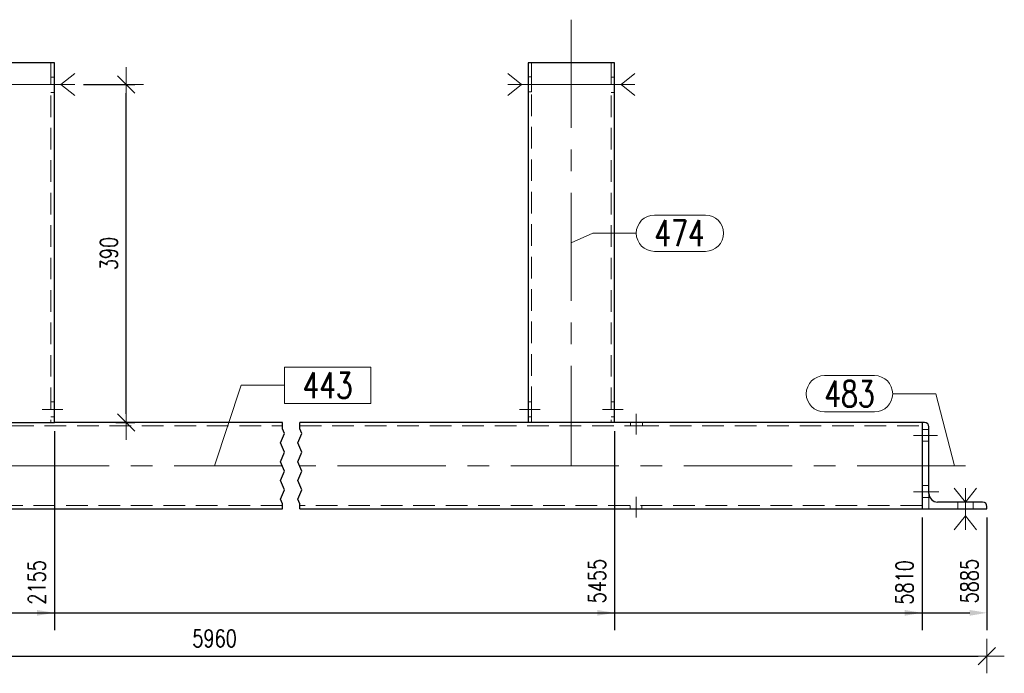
# Model space of a CAD drawing. Header units: millimetres. Extents: x -876 to 136, y 14938 to 15607.
# Tile 9 of 46: x -617 to -503, y 15108 to 15184. Entities that reach past the tile are written whole.
import ezdxf

# ---------------------------------------------------------------- set-up
doc = ezdxf.new("R2010")
doc.units = ezdxf.units.MM
doc.header["$LTSCALE"] = 10
doc.linetypes.add('HIDDEN', pattern=[0.375, 0.25, -0.125])
doc.linetypes.add('MITTE', pattern=[2, 1.25, -0.25, 0.25, -0.25])
doc.layers.get('Defpoints').update_dxf_attribs({"color": 1})
for name, color, linetype, lineweight in [('PS_Bolt', 4, 'Continuous', 13), ('PS_DIM', 4, 'Continuous', 13), ('PS_Hidden', 2, 'HIDDEN', 9), ('PS_Mid', 5, 'MITTE', 15), ('PS_Pos', 1, 'Continuous', 15), ('PS_Shape', 161, 'Continuous', 30), ('PS_SOLID', 7, 'Continuous', 30)]:
    doc.layers.add(name, color=color, linetype=linetype, lineweight=lineweight)
doc.styles.add('simplex', font='simplex.shx', dxfattribs={"width": 0.75})
doc.dimstyles.new('1_10_GŁ_DS1-LS10', dxfattribs={"dimtxt": 2, "dimasz": 2, "dimexe": 2, "dimexo": 1, "dimgap": 1, "dimtad": 1, "dimjust": 4, "dimdec": 0, "dimlfac": 10, "dimtxsty": 'simplex', "dimblk1": 'NONE', "dimsah": 1, "dimcen": 2, "dimclrd": 256, "dimclre": 256, "dimclrt": 3, "dimadec": 1, "dimazin": 0, "dimtfac": 1, "dimtdec": 0, "dimtmove": 2, "dimatfit": 3, "dimfxl": 1, "dimarcsym": 0})
doc.dimstyles.new('1_10_PRZ_DS1-LS10', dxfattribs={"dimtxt": 2, "dimasz": 1, "dimexe": 2, "dimexo": 5, "dimgap": 1, "dimtad": 1, "dimdec": 0, "dimlfac": 10, "dimtxsty": 'simplex', "dimblk": 'dimznak', "dimcen": 2, "dimse1": 1, "dimse2": 1, "dimclrt": 3, "dimadec": 1, "dimazin": 0, "dimtfac": 1, "dimtdec": 0, "dimtix": 1, "dimtmove": 2, "dimatfit": 3, "dimldrblk": 'dim-grot', "dimfxl": 1, "dimarcsym": 0})
doc.dimstyles.new('1_10_SC', dxfattribs={"dimtxt": 2, "dimasz": 1, "dimexe": 1, "dimexo": 1, "dimgap": 1, "dimtad": 1, "dimdec": 0, "dimlfac": 10, "dimtxsty": 'simplex', "dimblk": 'dimznak', "dimcen": 2, "dimclrd": 256, "dimclre": 256, "dimclrt": 3, "dimadec": 1, "dimazin": 0, "dimtfac": 1, "dimtdec": 0, "dimtix": 1, "dimtmove": 2, "dimatfit": 3, "dimldrblk": 'dim-grot', "dimfxl": 1, "dimarcsym": 0})

# ---------------------------------------------------------------- blocks, each defined once
blk = doc.blocks.new('*D100')
at = {"layer": 'Defpoints', "color": 0, "transparency": 16777216}
for p in [(-612.92, 15137.27), (-676.12, 15127.27), (-612.92, 15115.27)]:
    blk.add_point(p, dxfattribs=at)
at = {"layer": 'PS_DIM', "lineweight": -2, "transparency": 16777216}
for p, q in [((-612.92, 15136.27), (-612.92, 15113.27)), ((-676.12, 15126.27), (-676.12, 15113.27)), ((-676.12, 15115.27), (-614.92, 15115.27))]:
    blk.add_line(p, q, dxfattribs=at)
at = {"layer": 'PS_DIM', "transparency": 16777216}
blk.add_solid([(-614.92, 15115.6), (-614.92, 15114.94), (-612.92, 15115.27)], dxfattribs=at)
at = {"layer": 'PS_DIM', "color": 3, "transparency": 16777216, "insert": (-614.94, 15118.79), "char_height": 2, "attachment_point": 5, "rotation": 90, "style": 'simplex'}
blk.add_mtext('2155', dxfattribs=at)
blk = doc.blocks.new('_None')
blk = doc.blocks.new('*D101')
at = {"layer": 'Defpoints', "color": 0, "transparency": 16777216}
for p in [(-548.22, 15137.27), (-676.12, 15127.27), (-548.22, 15115.27)]:
    blk.add_point(p, dxfattribs=at)
at = {"layer": 'PS_DIM', "lineweight": -2, "transparency": 16777216}
for p, q in [((-548.22, 15136.27), (-548.22, 15113.27)), ((-676.12, 15126.27), (-676.12, 15113.27)), ((-676.12, 15115.27), (-550.22, 15115.27))]:
    blk.add_line(p, q, dxfattribs=at)
at = {"layer": 'PS_DIM', "transparency": 16777216}
blk.add_solid([(-550.22, 15115.6), (-550.22, 15114.94), (-548.22, 15115.27)], dxfattribs=at)
at = {"layer": 'PS_DIM', "color": 3, "transparency": 16777216, "insert": (-550.24, 15118.93), "char_height": 2, "attachment_point": 5, "rotation": 90, "style": 'simplex'}
blk.add_mtext('5455', dxfattribs=at)
blk = doc.blocks.new('*D102')
at = {"layer": 'Defpoints', "color": 0, "transparency": 16777216}
for p in [(-676.12, 15127.27), (-512.72, 15127.27), (-512.72, 15115.27)]:
    blk.add_point(p, dxfattribs=at)
at = {"layer": 'PS_DIM', "lineweight": -2, "transparency": 16777216}
for p, q in [((-676.12, 15126.27), (-676.12, 15113.27)), ((-512.72, 15126.27), (-512.72, 15113.27)), ((-676.12, 15115.27), (-514.72, 15115.27))]:
    blk.add_line(p, q, dxfattribs=at)
at = {"layer": 'PS_DIM', "transparency": 16777216}
blk.add_solid([(-514.72, 15115.6), (-514.72, 15114.94), (-512.72, 15115.27)], dxfattribs=at)
at = {"layer": 'PS_DIM', "color": 3, "transparency": 16777216, "insert": (-514.74, 15118.79), "char_height": 2, "attachment_point": 5, "rotation": 90, "style": 'simplex'}
blk.add_mtext('5810', dxfattribs=at)
blk = doc.blocks.new('*D103')
at = {"layer": 'Defpoints', "color": 0, "transparency": 16777216}
for p in [(-676.12, 15127.27), (-505.22, 15127.27), (-505.22, 15115.27)]:
    blk.add_point(p, dxfattribs=at)
at = {"layer": 'PS_DIM', "lineweight": -2, "transparency": 16777216}
for p, q in [((-676.12, 15126.27), (-676.12, 15113.27)), ((-505.22, 15126.27), (-505.22, 15113.27)), ((-676.12, 15115.27), (-507.22, 15115.27))]:
    blk.add_line(p, q, dxfattribs=at)
at = {"layer": 'PS_DIM', "transparency": 16777216}
blk.add_solid([(-507.22, 15115.6), (-507.22, 15114.94), (-505.22, 15115.27)], dxfattribs=at)
at = {"layer": 'PS_DIM', "color": 3, "transparency": 16777216, "insert": (-507.24, 15118.93), "char_height": 2, "attachment_point": 5, "rotation": 90, "style": 'simplex'}
blk.add_mtext('5885', dxfattribs=at)
blk = doc.blocks.new('dimznak')
at = {"color": 0}
for points in [[(0, 2), (0, -2)], [(-2, 0), (2, 0)]]:
    blk.add_lwpolyline(points, dxfattribs=at)
at = {"color": 2}
blk.add_lwpolyline([(1, 1), (-1, -1)], dxfattribs=at)
blk = doc.blocks.new('*D104')
at = {"layer": 'Defpoints', "color": 0, "transparency": 16777216}
for p in [(-610.57, 15176.31), (-604.61, 15176.31), (-606.8, 15137.27)]:
    blk.add_point(p, dxfattribs=at)
at = {"layer": 'PS_DIM', "lineweight": -2, "transparency": 16777216}
for p, q in [((-609.57, 15176.31), (-603.61, 15176.31)), ((-604.61, 15138.27), (-604.61, 15175.31)), ((-605.8, 15137.27), (-603.61, 15137.27))]:
    blk.add_line(p, q, dxfattribs=at)
for p, rotation in [((-604.61, 15176.31), 90), ((-604.61, 15137.27), 270)]:
    blk.add_blockref('dimznak', p, dxfattribs=dict(at, rotation=rotation))
at = {"layer": 'PS_DIM', "color": 3, "transparency": 16777216, "insert": (-606.61, 15156.79), "char_height": 2, "attachment_point": 5, "rotation": 90, "style": 'simplex'}
blk.add_mtext('390', dxfattribs=at)
blk = doc.blocks.new('dim-grot')
blk.add_hatch(color=256).paths.add_polyline_path([(0, 0), (-2, 0.5), (-2, -0.5)])
blk.add_lwpolyline([(0, 0), (-2, 0.5), (-2, -0.5), (0, 0)])
blk = doc.blocks.new('*D430')
at = {"layer": 'Defpoints', "color": 0, "transparency": 16777216}
for p in [(-683.62, 15127.27), (-505.22, 15127.27), (-505.22, 15110.28)]:
    blk.add_point(p, dxfattribs=at)
at = {"layer": 'PS_DIM', "color": 0, "lineweight": -2, "transparency": 16777216}
blk.add_line((-682.62, 15110.28), (-506.22, 15110.28), dxfattribs=at)
at = {"layer": 'PS_DIM', "color": 0, "lineweight": -2, "transparency": 16777216, "rotation": 180}
blk.add_blockref('dimznak', (-683.62, 15110.28), dxfattribs=at)
at = {"layer": 'PS_DIM', "color": 0, "lineweight": -2, "transparency": 16777216}
blk.add_blockref('dimznak', (-505.22, 15110.28), dxfattribs=at)
at = {"layer": 'PS_DIM', "color": 3, "transparency": 16777216, "insert": (-594.42, 15112.32), "char_height": 2, "attachment_point": 5, "style": 'simplex'}
blk.add_mtext('5960', dxfattribs=at)
blk = doc.blocks.new('*X570')
at = {"color": 4, "linetype": 'Continuous'}
for p, q in [((-509, 15129.67), (-507.72, 15128.07)), ((-507.72, 15128.07), (-506.44, 15129.67)), ((-507.72, 15129.67), (-507.72, 15124.87)), ((-509, 15124.87), (-507.72, 15126.47)), ((-507.72, 15126.47), (-506.44, 15124.87))]:
    blk.add_line(p, q, dxfattribs=at)
blk = doc.blocks.new('*X571')
at = {"color": 4, "linetype": 'Continuous'}
for p, q in [((-558.97, 15176.31), (-560.57, 15177.59)), ((-547.47, 15176.31), (-545.87, 15177.59)), ((-560.57, 15175.03), (-558.97, 15176.31)), ((-560.57, 15176.31), (-545.87, 15176.31)), ((-545.87, 15175.03), (-547.47, 15176.31))]:
    blk.add_line(p, q, dxfattribs=at)
blk = doc.blocks.new('*X573')
at = {"color": 4, "linetype": 'Continuous'}
for p, q in [((-625.27, 15177.59), (-623.67, 15176.31)), ((-610.57, 15177.59), (-612.17, 15176.31)), ((-623.67, 15176.31), (-625.27, 15175.03)), ((-610.57, 15176.31), (-625.27, 15176.31)), ((-612.17, 15176.31), (-610.57, 15175.03))]:
    blk.add_line(p, q, dxfattribs=at)
blk = doc.blocks.new('*X575')
at = {"color": 1}
for p, q in [((-586.57, 15136.53), (-586.57, 15137.27)), ((-584.57, 15136.53), (-584.57, 15137.27)), ((-586.8, 15134.9), (-586.34, 15135.98)), ((-586.34, 15135.98), (-586.57, 15136.53)), ((-584.8, 15134.9), (-584.34, 15135.98)), ((-584.34, 15135.98), (-584.57, 15136.53)), ((-586.34, 15133.82), (-586.8, 15134.9)), ((-584.34, 15133.82), (-584.8, 15134.9)), ((-586.8, 15132.73), (-586.34, 15133.82)), ((-584.8, 15132.73), (-584.34, 15133.82)), ((-586.34, 15131.65), (-586.8, 15132.73)), ((-584.34, 15131.65), (-584.8, 15132.73)), ((-586.8, 15130.57), (-586.34, 15131.65)), ((-584.8, 15130.57), (-584.34, 15131.65)), ((-586.34, 15129.48), (-586.8, 15130.57)), ((-584.34, 15129.48), (-584.8, 15130.57)), ((-586.8, 15128.4), (-586.34, 15129.48)), ((-584.8, 15128.4), (-584.34, 15129.48)), ((-586.57, 15127.86), (-586.8, 15128.4)), ((-586.57, 15127.27), (-586.57, 15127.86)), ((-584.57, 15127.86), (-584.8, 15128.4)), ((-584.57, 15127.27), (-584.57, 15127.86))]:
    blk.add_line(p, q, dxfattribs=at)
at = {"layer": 'PS_Hidden', "color": 2, "linetype": 'HIDDEN'}
for p, q in [((-613.32, 15178.81), (-613.32, 15137.27)), ((-557.82, 15176.47), (-557.82, 15178.81)), ((-548.62, 15178.81), (-548.62, 15137.27)), ((-612.92, 15177.16), (-613.32, 15177.16)), ((-557.82, 15177.21), (-558.22, 15177.21)), ((-548.22, 15177.16), (-548.62, 15177.16)), ((-557.82, 15176.47), (-557.82, 15175.86)), ((-557.82, 15138.92), (-557.82, 15176.47)), ((-557.82, 15175.86), (-557.82, 15175.46)), ((-613.32, 15175.41), (-612.92, 15175.41)), ((-558.22, 15175.46), (-557.82, 15175.46)), ((-548.62, 15175.41), (-548.22, 15175.41)), ((-612.92, 15139.67), (-613.32, 15139.67)), ((-557.82, 15139.67), (-558.22, 15139.67)), ((-548.22, 15139.67), (-548.62, 15139.67)), ((-557.82, 15137.27), (-557.82, 15138.92)), ((-613.32, 15137.92), (-612.92, 15137.92)), ((-558.22, 15137.92), (-557.82, 15137.92)), ((-548.62, 15137.92), (-548.22, 15137.92)), ((-546.38, 15137.27), (-546.38, 15136.87)), ((-546.38, 15137.27), (-546.38, 15136.87)), ((-545.02, 15136.87), (-545.02, 15137.27)), ((-625.3, 15136.87), (-586.57, 15136.87)), ((-584.57, 15136.87), (-545.6, 15136.87)), ((-545.6, 15136.87), (-512.72, 15136.87)), ((-511.92, 15136.47), (-512.72, 15136.47)), ((-511.92, 15136.77), (-511.92, 15135.89)), ((-511.92, 15135.89), (-511.92, 15135.42)), ((-512.72, 15135.11), (-511.92, 15135.11)), ((-511.92, 15135.42), (-511.92, 15135.11)), ((-512.72, 15129.97), (-511.92, 15129.97)), ((-511.92, 15129.97), (-511.92, 15129.8)), ((-511.92, 15129.8), (-511.92, 15129.39)), ((-511.92, 15129.39), (-511.92, 15129.07)), ((-511.92, 15129.07), (-511.92, 15128.97)), ((-511.92, 15128.92), (-511.92, 15129.07)), ((-512.72, 15128.61), (-511.81, 15128.61)), ((-511.92, 15128.83), (-511.92, 15128.92)), ((-511.92, 15127.27), (-511.92, 15128.83)), ((-511.92, 15128.83), (-511.89, 15128.83)), ((-508.57, 15128.07), (-508.57, 15127.27)), ((-506.82, 15127.27), (-506.82, 15128.07)), ((-586.57, 15127.67), (-650.12, 15127.67)), ((-512.72, 15127.67), (-584.57, 15127.67)), ((-546.42, 15127.67), (-546.42, 15127.27)), ((-545.06, 15127.27), (-545.06, 15127.67))]:
    blk.add_line(p, q, dxfattribs=at)
at = {"layer": 'PS_Mid', "color": 5, "linetype": 'MITTE'}
for p, q in [((-553.22, 15183.81), (-553.22, 15132.27)), ((-611.92, 15176.31), (-614.32, 15176.31)), ((-559.22, 15176.31), (-556.82, 15176.31)), ((-547.22, 15176.31), (-549.62, 15176.31)), ((-614.32, 15138.77), (-611.92, 15138.77)), ((-614.32, 15138.77), (-611.92, 15138.77)), ((-559.22, 15138.77), (-556.82, 15138.77)), ((-559.22, 15138.77), (-556.82, 15138.77)), ((-549.62, 15138.77), (-547.22, 15138.77)), ((-549.62, 15138.77), (-547.22, 15138.77)), ((-545.72, 15138.27), (-545.72, 15135.87)), ((-545.72, 15138.27), (-545.72, 15135.87)), ((-545.72, 15138.27), (-545.72, 15135.87)), ((-545.72, 15138.27), (-545.72, 15135.87)), ((-513.72, 15135.77), (-510.92, 15135.77)), ((-513.72, 15135.77), (-510.92, 15135.77)), ((-586.57, 15132.27), (-650.12, 15132.27)), ((-507.72, 15132.27), (-584.57, 15132.27)), ((-508.97, 15132.27), (-508.97, 15132.27)), ((-513.72, 15129.27), (-510.92, 15129.27)), ((-513.72, 15129.27), (-510.78, 15129.27)), ((-507.72, 15129.07), (-507.72, 15126.27)), ((-507.72, 15129.07), (-507.72, 15126.27)), ((-545.72, 15126.27), (-545.72, 15128.67)), ((-545.72, 15126.27), (-545.72, 15128.67))]:
    blk.add_line(p, q, dxfattribs=at)
at = {"layer": 'PS_SOLID', "color": 7, "linetype": 'Continuous'}
for p, q in [((-613.32, 15178.81), (-622.92, 15178.81)), ((-612.92, 15178.81), (-613.32, 15178.81)), ((-612.92, 15176.15), (-612.92, 15178.81)), ((-548.62, 15178.81), (-558.22, 15178.81)), ((-558.22, 15178.81), (-558.22, 15137.27)), ((-548.22, 15178.81), (-548.62, 15178.81)), ((-548.22, 15176.15), (-548.22, 15178.81)), ((-612.92, 15138.92), (-612.92, 15176.15)), ((-548.22, 15138.92), (-548.22, 15176.15)), ((-612.92, 15137.27), (-612.92, 15138.92)), ((-548.22, 15137.27), (-548.22, 15138.92)), ((-622.92, 15137.27), (-612.92, 15137.27)), ((-586.57, 15137.27), (-612.92, 15137.27)), ((-558.22, 15137.27), (-584.57, 15137.27)), ((-548.22, 15137.27), (-558.22, 15137.27)), ((-512.72, 15137.27), (-548.22, 15137.27)), ((-512.42, 15137.27), (-512.72, 15137.27)), ((-512.72, 15137.27), (-512.72, 15127.27)), ((-511.92, 15135.89), (-511.92, 15136.77)), ((-511.92, 15129.07), (-511.92, 15135.89)), ((-505.72, 15128.07), (-510.92, 15128.07)), ((-625.54, 15127.27), (-586.57, 15127.27)), ((-584.57, 15127.27), (-545.84, 15127.27)), ((-545.84, 15127.27), (-512.72, 15127.27)), ((-512.72, 15127.27), (-507.56, 15127.27)), ((-507.56, 15127.27), (-505.22, 15127.27)), ((-505.22, 15127.27), (-505.22, 15127.57))]:
    blk.add_line(p, q, dxfattribs=at)
at = {"layer": 'PS_SOLID'}
for centre, radius, start, end in [((-512.42, 15136.77), 0.5, 0, 90), ((-510.92, 15129.07), 1, 180, 270), ((-505.72, 15127.57), 0.5, 0, 90)]:
    blk.add_arc(centre, radius, start, end, dxfattribs=at)
blk = doc.blocks.new('*X577')
at = {"color": 4, "linetype": 'Continuous'}
for p, q in [((-509, 15129.67), (-507.72, 15128.07)), ((-507.72, 15128.07), (-506.44, 15129.67)), ((-507.72, 15129.67), (-507.72, 15124.87)), ((-509, 15124.87), (-507.72, 15126.47)), ((-507.72, 15126.47), (-506.44, 15124.87))]:
    blk.add_line(p, q, dxfattribs=at)
blk = doc.blocks.new('*X579')
at = {"color": 1}
for p, q in [((-576.37, 15143.66), (-586.36, 15143.66)), ((-586.36, 15143.66), (-586.36, 15139.46)), ((-576.37, 15139.46), (-576.37, 15143.66)), ((-594.42, 15132.27), (-591.36, 15141.56)), ((-591.36, 15141.56), (-586.36, 15141.56)), ((-586.36, 15139.46), (-576.37, 15139.46))]:
    blk.add_line(p, q, dxfattribs=at)
at = {"color": 30, "style": 'simplex', "width": 0.75}
blk.add_text('443', height=3, dxfattribs=at).set_placement((-584.26, 15140.06))
blk = doc.blocks.new('*X580')
at = {"color": 1}
for p, q in [((-543.62, 15161.24), (-537.73, 15161.24)), ((-553.22, 15158.04), (-550.72, 15159.14)), ((-550.72, 15159.14), (-545.72, 15159.14)), ((-543.62, 15157.04), (-537.73, 15157.04))]:
    blk.add_line(p, q, dxfattribs=at)
for centre, start, end in [((-543.62, 15159.14), 90, 270), ((-537.73, 15159.14), 270, 90)]:
    blk.add_arc(centre, 2.1, start, end, dxfattribs=at)
at = {"color": 30, "style": 'simplex', "width": 0.75}
blk.add_text('474', height=3, dxfattribs=at).set_placement((-543.62, 15157.64))
blk = doc.blocks.new('*X582')
at = {"color": 1}
for p, q in [((-523.99, 15142.68), (-518.21, 15142.68)), ((-516.11, 15140.58), (-511.11, 15140.58)), ((-508.97, 15132.27), (-511.11, 15140.58)), ((-523.99, 15138.48), (-518.21, 15138.48))]:
    blk.add_line(p, q, dxfattribs=at)
for centre, start, end in [((-523.99, 15140.58), 90, 270), ((-518.21, 15140.58), 270, 90)]:
    blk.add_arc(centre, 2.1, start, end, dxfattribs=at)
at = {"color": 30, "style": 'simplex', "width": 0.75}
blk.add_text('483', height=3, dxfattribs=at).set_placement((-523.99, 15139.08))

msp = doc.modelspace()

# ---------------------------------------------------------------- block references
at = {"layer": 'PS_Bolt', "color": 4}
for name in ['*X573', '*X571', '*X570', '*X577']:
    msp.add_blockref(name, (0, 0), dxfattribs=at)
at = {"layer": 'PS_Pos'}
for name in ['*X580', '*X579', '*X582']:
    msp.add_blockref(name, (0, 0), dxfattribs=at)
at = {"layer": 'PS_Shape', "color": 20}
msp.add_blockref('*X575', (0, 0), dxfattribs=at)

# ---------------------------------------------------------------- dimensions: what is measured, and where the dimension line sits
at = {"layer": 'PS_DIM'}
dim = msp.add_linear_dim(base=(-604.61, 15176.31), p1=(-606.8, 15137.27), p2=(-610.57, 15176.31), angle=90, dimstyle='1_10_SC', dxfattribs=at)
dim.commit()
dim.dimension.update_dxf_attribs({"geometry": '*D104', "text_midpoint": (-606.61, 15156.79)})
for base, p2, text, picture, middle in [((-612.92, 15115.27), (-612.92, 15137.27), '2155', '*D100', (-614.94, 15118.79)), ((-548.22, 15115.27), (-548.22, 15137.27), '5455', '*D101', (-550.24, 15118.93)), ((-512.72, 15115.27), (-512.72, 15127.27), '5810', '*D102', (-514.74, 15118.79)), ((-505.22, 15115.27), (-505.22, 15127.27), '5885', '*D103', (-507.24, 15118.93))]:
    dim = msp.add_linear_dim(base=base, p1=(-676.12, 15127.27), p2=p2, text=text, dimstyle='1_10_GŁ_DS1-LS10', dxfattribs=at)
    dim.commit()
    dim.dimension.update_dxf_attribs({"geometry": picture, "text_midpoint": middle, "dimtype": 128, "text_rotation": 90})
dim = msp.add_linear_dim(base=(-505.22, 15110.28), p1=(-683.62, 15127.27), p2=(-505.22, 15127.27), text='5960', dimstyle='1_10_PRZ_DS1-LS10', dxfattribs=at)
dim.commit()
dim.dimension.update_dxf_attribs({"geometry": '*D430', "text_midpoint": (-594.42, 15112.32), "dimtype": 128})

doc.saveas('drawing.dxf')
